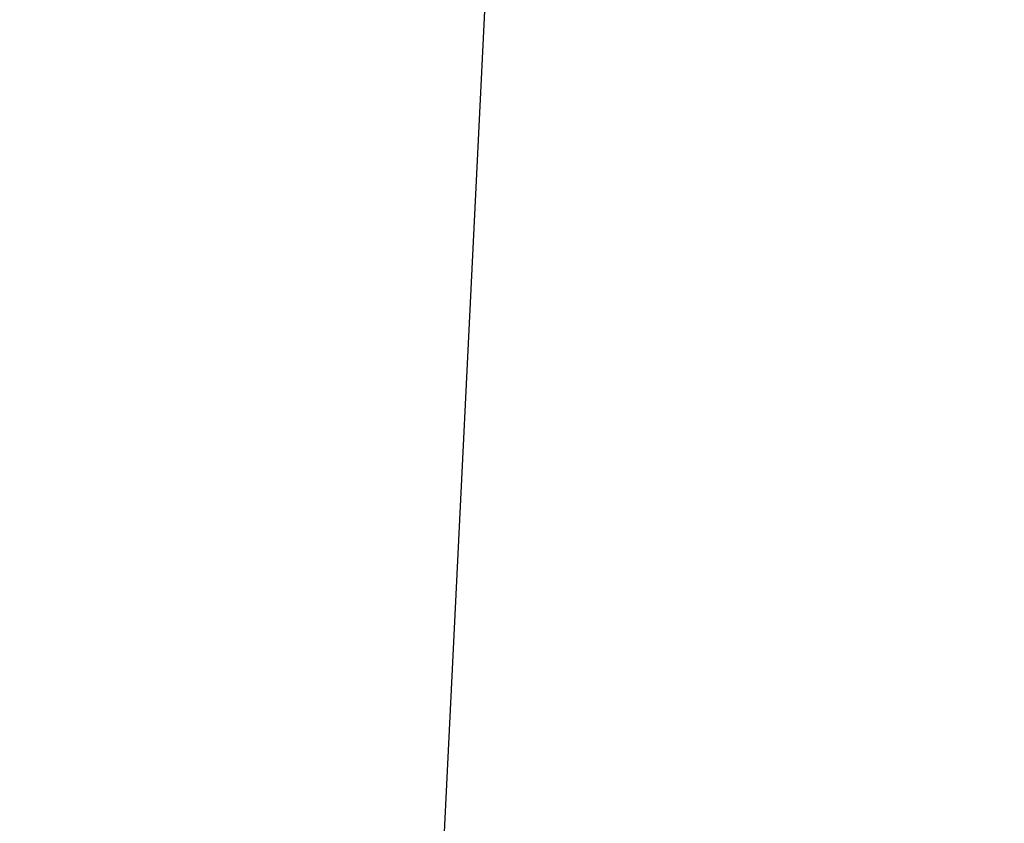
# Model space of a CAD drawing. Header units: millimetres. Extents: x 22 to 142, y -60 to 60.
# Tile 98 of 256: x 80.49465 to 80.50679, y -1.6757 to -1.66579. Entities that reach past the tile are written whole.
import ezdxf

# ---------------------------------------------------------------- set-up
doc = ezdxf.new("R2010")
doc.units = ezdxf.units.MM
doc.header["$LTSCALE"] = 25.4
doc.layers.get('0').update_dxf_attribs({"true_color": 0xff5454})

# ---------------------------------------------------------------- blocks, each defined once
blk = doc.blocks.new('GEOMETRIC-9696.STL#1')
at = {"color": 253, "true_color": 0xa8a7ac}
mesh = blk.add_polyface(dxfattribs=at)
corners = [(81.211624, -0.344289, 1104.944702), (80.421043, -1.578947, 1126.815918), (80.733406, -0.250284, 1104.926025), (80.899757, -1.670834, 1126.799561)]
mesh.append_faces([[corners[k] for k in face] for face in [(0, 1, 2), (1, 0, 3)]], dxfattribs={"vtx0": -1, "color": 253})
mesh = blk.add_polyface(dxfattribs=at)
corners = [(81.038094, -0.515209, 929.880127), (80.49485, -1.77895, 951.825562), (80.561646, -0.41175, 929.867249), (80.971443, -1.880265, 951.803894)]
mesh.append_faces([[corners[k] for k in face] for face in [(0, 1, 2), (1, 0, 3)]], dxfattribs={"vtx0": -1, "color": 253})
mesh = blk.add_polyface(dxfattribs=at)
corners = [(80.955956, -1.193953, 735.690063), (79.811905, -1.051593, 713.699524), (81.032394, -1.675649, 735.688477), (79.737106, -0.570564, 713.729492)]
mesh.append_faces([[corners[k] for k in face] for face in [(0, 1, 2), (1, 0, 3)]], dxfattribs={"vtx0": -1, "color": 253})
mesh = blk.add_polyface(dxfattribs=at)
corners = [(80.974403, -0.671002, 1170.671021), (80.631081, -1.941569, 1192.596558), (80.495193, -0.580741, 1170.661621), (81.110153, -2.029749, 1192.572266)]
mesh.append_faces([[corners[k] for k in face] for face in [(0, 1, 2), (1, 0, 3)]], dxfattribs={"vtx0": -1, "color": 253})

msp = doc.modelspace()

# ---------------------------------------------------------------- block references
at = {"color": 0}
msp.add_blockref('GEOMETRIC-9696.STL#1', (0, 0), dxfattribs=at)

doc.saveas('drawing.dxf')
